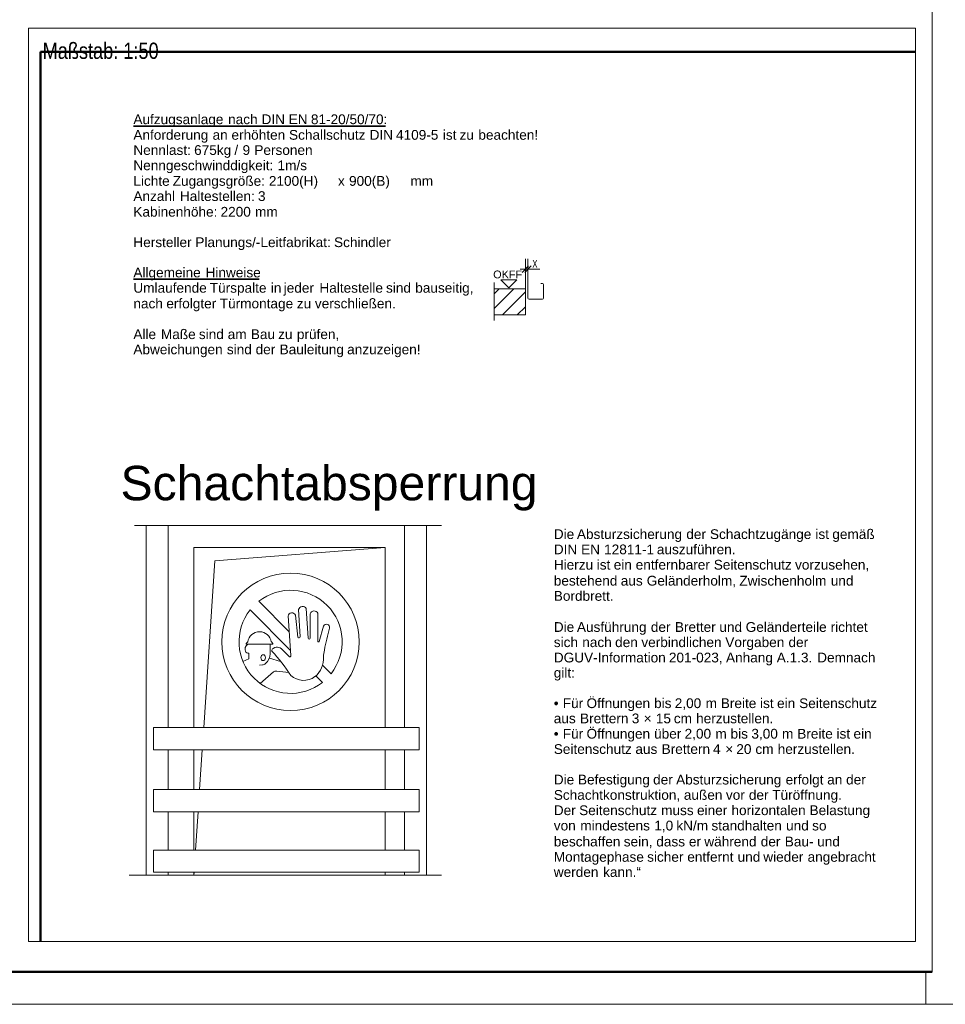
# Model space of a CAD drawing. Extents: x 244 to 994, y 7 to 427.
# Tile 25 of 35: x 665 to 807, y 7 to 158. Entities that reach past the tile are written whole.
import ezdxf
from ezdxf.lldxf.tags import DXFTag

# ---------------------------------------------------------------- set-up
doc = ezdxf.new("R2010")
doc.units = 0
doc.linetypes.add('AUSGEZOGEN', pattern=[0])
doc.layers.get('0').update_dxf_attribs({"lineweight": 5})
doc.layers.get('Defpoints').update_dxf_attribs({"lineweight": 25})
doc.layers.add('_3d_View_', color=7, linetype='Continuous')
for name, color, linetype, lineweight in [('E_Legende', 7, 'Continuous', 13), ('G-ANNO-TTLB', 7, 'Continuous', 13), ('iwb_Kopf', 7, 'Continuous', 35), ('iwb_Plankopf Rahmen', 7, 'Continuous', 35), ('iwb_Rahmen', 7, 'Continuous', 50), ('LD_TMP', 7, 'Continuous', 25)]:
    doc.layers.add(name, color=color, linetype=linetype, lineweight=lineweight)
doc.layers.add('X_Geometrie', color=3, linetype='Continuous', lineweight=50, true_color=0x00ff00, plot=False)
doc.styles.add('Arial', font='arial.ttf')
doc.styles.get("Standard").update_dxf_attribs({"font": 'arial.ttf'})
tags = doc.linetypes.add('DASHED', pattern=[0.75, 0.5, -0.25]).pattern_tags.tags
tags[6:7] = [DXFTag(74, 4), DXFTag(75, 0), DXFTag(340, '0'), DXFTag(46, 1.0), DXFTag(50, 0.0), DXFTag(44, 0.0), DXFTag(45, 0.0)]
tags[4:5] = [DXFTag(74, 4), DXFTag(75, 0), DXFTag(340, '0'), DXFTag(46, 1.0), DXFTag(50, 0.0), DXFTag(44, 0.0), DXFTag(45, 0.0)]
tags = doc.linetypes.add('DOT_CENTER', pattern=[2, 1.25, -0.25, 0.25, -0.25]).pattern_tags.tags
tags[10:11] = [DXFTag(74, 4), DXFTag(75, 0), DXFTag(340, '0'), DXFTag(46, 1.0), DXFTag(50, 0.0), DXFTag(44, 0.0), DXFTag(45, 0.0)]
tags[8:9] = [DXFTag(74, 4), DXFTag(75, 0), DXFTag(340, '0'), DXFTag(46, 1.0), DXFTag(50, 0.0), DXFTag(44, 0.0), DXFTag(45, 0.0)]
tags[6:7] = [DXFTag(74, 4), DXFTag(75, 0), DXFTag(340, '0'), DXFTag(46, 1.0), DXFTag(50, 0.0), DXFTag(44, 0.0), DXFTag(45, 0.0)]
tags[4:5] = [DXFTag(74, 4), DXFTag(75, 0), DXFTag(340, '0'), DXFTag(46, 1.0), DXFTag(50, 0.0), DXFTag(44, 0.0), DXFTag(45, 0.0)]

# ---------------------------------------------------------------- blocks, each defined once
blk = doc.blocks.new('Einzeiliger Text-A05LE0FFBH', base_point=(737.45, 118.57))
at = {"color": 0, "lineweight": -2, "insert": (737.45, 119.77), "char_height": 1.2, "attachment_point": 1}
blk.add_mtext('{\\fArial Unicode MS;OKFF}', dxfattribs=at)
blk = doc.blocks.new('Kreis-A05LE0FHBH', base_point=(745.05, 117.6))
at = {"color": 0, "lineweight": -2}
blk.add_ellipse((745.05, 117.6), major_axis=(0.16, 0), ratio=1, start_param=0, end_param=1.570796, dxfattribs=at)
blk = doc.blocks.new('Kreis-A05LE0FJBH', base_point=(745.05, 115.36))
at = {"color": 0, "lineweight": -2}
blk.add_ellipse((745.05, 115.52), major_axis=(0, -0.16), ratio=1, start_param=0, end_param=1.570796, dxfattribs=at)
blk = doc.blocks.new('AutoCAD-Punkt-A05LE0FLBH', base_point=(681.42, 26.68))
at = {"color": 7, "linetype": 'ByBlock', "lineweight": -2, "ltscale": 0.25, "true_color": 0xffffff}
blk.add_line((681.42, 26.68), (681.42, 26.68), dxfattribs=at)
blk = doc.blocks.new('AutoCAD-Punkt-A05LE0FNBH', base_point=(723.79, 30.54))
at = {"color": 7, "linetype": 'ByBlock', "lineweight": -2, "ltscale": 0.25, "true_color": 0xffffff}
blk.add_line((723.79, 30.54), (723.79, 30.54), dxfattribs=at)
blk = doc.blocks.new('Einzeiliger Text-A05LE0FPBH', base_point=(680.08, 84.4))
at = {"color": 0, "lineweight": -2, "insert": (680.08, 89.7), "char_height": 5.3, "attachment_point": 1}
blk.add_mtext('{\\fArial;Schachtabsperrung}', dxfattribs=at)
blk = doc.blocks.new('Polygon-A05LE0FRBH', base_point=(667.78, 16.48))
at = {"color": 0, "linetype": 'ByBlock', "lineweight": -2, "ltscale": 0.5}
for p, q in [((667.78, 16.48), (667.78, 153.46)), ((667.78, 153.46), (802.44, 153.46))]:
    blk.add_line(p, q, dxfattribs=at)
blk = doc.blocks.new('MText-A05LE0FTBH', base_point=(743.47, 120.2))
at = {"color": 0, "linetype": 'ByBlock', "lineweight": -2, "ltscale": 0.13, "insert": (743.47, 121.4), "char_height": 1.2, "attachment_point": 1}
blk.add_mtext('{\\W0.72;\\fArial;X}', dxfattribs=at)
blk = doc.blocks.new('MText-A05LE0FVBH', base_point=(682.06, 106.88))
at = {"linetype": 'ByBlock', "lineweight": 35, "ltscale": 0.0455}
for p, q in [((682.06, 142.01), (695.84, 142.01)), ((695.84, 142.01), (696.64, 142.01)), ((696.64, 142.01), (700.9, 142.01)), ((700.9, 142.01), (701.79, 142.01)), ((701.79, 142.01), (705.06, 142.01)), ((705.06, 142.01), (705.97, 142.01)), ((705.97, 142.01), (708.55, 142.01)), ((708.55, 142.01), (709.39, 142.01)), ((709.39, 142.01), (720.88, 142.01))]:
    blk.add_line(p, q, dxfattribs=at)
at = {"color": 0, "linetype": 'ByBlock', "lineweight": 35, "ltscale": 0.0455}
for p, q in [((682.06, 118.42), (692.34, 118.42)), ((692.34, 118.42), (693.17, 118.42)), ((693.17, 118.42), (701.42, 118.42))]:
    blk.add_line(p, q, dxfattribs=at)
at = {"linetype": 'ByBlock', "lineweight": 35, "ltscale": 0.0455, "char_height": 1.5, "attachment_point": 1}
for s, insert in [('{\\f@Arial Unicode MS;Aufzugsanlage}', (682.06, 143.81)), ('{\\f@Arial Unicode MS;nach}', (696.64, 143.81)), ('{\\f@Arial Unicode MS;DIN}', (701.79, 143.81)), ('{\\f@Arial Unicode MS;EN}', (705.97, 143.81)), ('{\\f@Arial Unicode MS;81-20/50/70:}', (709.39, 143.81)), ('{\\f@Arial Unicode MS;Anforderung}', (682.06, 141.41)), ('{\\f@Arial Unicode MS;an}', (694.25, 141.41)), ('{\\f@Arial Unicode MS;erhöhten}', (697.16, 141.41)), ('{\\f@Arial Unicode MS;Schallschutz}', (706.02, 141.41)), ('{\\f@Arial Unicode MS;DIN}', (718.43, 141.41)), ('{\\f@Arial Unicode MS;4109-5}', (722.49, 141.41)), ('{\\f@Arial Unicode MS;ist}', (729.7, 141.41)), ('{\\f@Arial Unicode MS;zu}', (732.27, 141.41)), ('{\\f@Arial Unicode MS;beachten!}', (735.17, 141.41)), ('{\\f@Arial Unicode MS;Nennlast:}', (682.06, 139.07)), ('{\\f@Arial Unicode MS;675kg}', (691.41, 139.07)), ('{\\f@Arial Unicode MS;/}', (697.61, 139.07)), ('{\\f@Arial Unicode MS;9}', (698.87, 139.07)), ('{\\f@Arial Unicode MS;Personen}', (700.68, 139.07)), ('{\\f@Arial Unicode MS;Nenngeschwinddigkeit:}', (682.06, 136.72)), ('{\\f@Arial Unicode MS;1m/s}', (704.25, 136.72)), ('{\\f@Arial Unicode MS;Lichte}', (682.06, 134.32)), ('{\\f@Arial Unicode MS;Zugangsgröße:}', (688.11, 134.32)), ('{\\f@Arial Unicode MS;2100(H)}', (702.92, 134.32)), ('{\\f@Arial Unicode MS;x}', (713.55, 134.32)), ('{\\f@Arial Unicode MS;900(B)}', (715.26, 134.32)), ('{\\f@Arial Unicode MS;mm}', (724.71, 134.32)), ('{\\f@Arial Unicode MS;Anzahl}', (682.06, 131.98)), ('{\\f@Arial Unicode MS;Haltestellen:}', (689.22, 131.98)), ('{\\f@Arial Unicode MS;3}', (701.24, 131.98)), ('{\\f@Arial Unicode MS;Kabinenhöhe:}', (682.06, 129.57)), ('{\\f@Arial Unicode MS;2200}', (695.48, 129.57)), ('{\\f@Arial Unicode MS;mm}', (700.79, 129.57)), ('{\\f@Arial Unicode MS;Hersteller}', (682.06, 124.88)), ('{\\f@Arial Unicode MS;Planungs/-Leitfabrikat:}', (691.6, 124.88)), ('{\\f@Arial Unicode MS;Schindler}', (712.95, 124.88))]:
    blk.add_mtext(s, dxfattribs=dict(at, insert=insert))
at = {"color": 0, "linetype": 'ByBlock', "lineweight": 35, "ltscale": 0.0455, "char_height": 1.5, "attachment_point": 1}
for s, insert in [('{\\f@Arial Unicode MS;Allgemeine}', (682.06, 120.22)), ('{\\f@Arial Unicode MS;Hinweise}', (693.17, 120.22)), ('{\\f@Arial Unicode MS;Umlaufende}', (682.06, 117.86)), ('{\\f@Arial Unicode MS;Türspalte}', (693.82, 117.86)), ('{\\f@Arial Unicode MS;in}', (703.22, 117.86)), ('{\\f@Arial Unicode MS;jeder}', (705.2, 117.86)), ('{\\f@Arial Unicode MS;Haltestelle}', (710.7, 117.86)), ('{\\f@Arial Unicode MS;sind}', (720.95, 117.86)), ('{\\f@Arial Unicode MS;bauseitig,}', (725.45, 117.86)), ('{\\f@Arial Unicode MS;nach}', (682.06, 115.45)), ('{\\f@Arial Unicode MS;erfolgter}', (687.13, 115.45)), ('{\\f@Arial Unicode MS;Türmontage}', (695.36, 115.45)), ('{\\f@Arial Unicode MS;verschließen.}', (710, 115.45)), ('{\\f@Arial Unicode MS;zu}', (707.22, 115.45)), ('{\\f@Arial Unicode MS;\xa0}', (682.06, 113.12))]:
    blk.add_mtext(s, dxfattribs=dict(at, insert=insert))
at = {"color": 3, "linetype": 'ByBlock', "lineweight": 35, "ltscale": 0.0455, "true_color": 0x00ff00, "char_height": 1.5, "attachment_point": 1}
for s, insert in [('{\\f@Arial Unicode MS;Alle}', (682.06, 110.72)), ('{\\f@Arial Unicode MS;Maße}', (686.3, 110.72)), ('{\\f@Arial Unicode MS;sind}', (692.14, 110.72)), ('{\\f@Arial Unicode MS;Bau}', (700.14, 110.72)), ('{\\f@Arial Unicode MS;prüfen,}', (707.23, 110.72)), ('{\\f@Arial Unicode MS;am}', (696.58, 110.72)), ('{\\f@Arial Unicode MS;zu}', (704.34, 110.72)), ('{\\f@Arial Unicode MS;Abweichungen}', (682.06, 108.38)), ('{\\f@Arial Unicode MS;sind}', (696.45, 108.38)), ('{\\f@Arial Unicode MS;der}', (700.88, 108.38)), ('{\\f@Arial Unicode MS;Bauleitung}', (704.57, 108.38)), ('{\\f@Arial Unicode MS;anzuzeigen!}', (714.97, 108.38))]:
    blk.add_mtext(s, dxfattribs=dict(at, insert=insert))
blk = doc.blocks.new('AutoCAD-Punkt-A05LE0FXBH', base_point=(685.16, 49.41))
at = {"color": 7, "linetype": 'ByBlock', "lineweight": -2, "ltscale": 0.25, "true_color": 0xffffff}
blk.add_line((685.16, 49.41), (685.16, 49.41), dxfattribs=at)
blk = doc.blocks.new('MText-A05LE0FZBH', base_point=(746.78, 26.41))
at = {"color": 7, "linetype": 'ByBlock', "lineweight": 35, "ltscale": 0.0455, "true_color": 0xffffff, "attachment_point": 1}
for s, insert, char_height in [('{\\fArial;Die}', (746.78, 79.94), 1.5), ('{\\fArial;Absturzsicherung}', (750.34, 79.94), 1.5), ('{\\fArial;der}', (767.18, 79.94), 1.5), ('{\\fArial;Schachtzugänge}', (770.82, 79.94), 1.5), ('{\\fArial;ist}', (787.05, 79.94), 1.5), ('{\\fArial;gemäß}', (789.66, 79.94), 1.5), ('{\\fArial;DIN}', (746.78, 77.59), 1.5), ('{\\fArial;EN}', (750.98, 77.59), 1.5), ('{\\fArial;12811-1}', (754.53, 77.59), 1.5), ('{\\fArial;auszuführen.}', (762.65, 77.59), 1.5), ('{\\fArial;Hierzu}', (746.78, 75.23), 1.5008), ('{\\fArial;ist}', (753.39, 75.23), 1.5008), ('{\\fArial;ein}', (756.01, 75.23), 1.5008), ('{\\fArial;entfernbarer}', (759.39, 75.23), 1.5008), ('{\\fArial;Seitenschutz}', (771.41, 75.23), 1.5008), ('{\\fArial;vorzusehen,}', (783.92, 75.23), 1.5008), ('{\\fArial;bestehend}', (746.78, 72.77), 1.5008), ('{\\fArial;Geländerholm,}', (761.09, 72.77), 1.5008), ('{\\fArial;Zwischenholm}', (775.35, 72.77), 1.5008), ('{\\fArial;und}', (789.42, 72.77), 1.5008), ('{\\fArial;aus}', (757.09, 72.77), 1.5008), ('{\\fArial;Bordbrett.}', (746.78, 70.43), 1.5008), ('{\\fArial;Die}', (746.78, 65.64), 1.5008), ('{\\fArial;Ausführung}', (750.34, 65.64), 1.5008), ('{\\fArial;der}', (761.72, 65.64), 1.5008), ('{\\fArial;Bretter}', (765.42, 65.64), 1.5008), ('{\\fArial;und}', (772.27, 65.64), 1.5008), ('{\\fArial;Geländerteile}', (776.32, 65.64), 1.5008), ('{\\fArial;richtet}', (789.4, 65.64), 1.5008), ('{\\fArial;sich}', (746.78, 63.3), 1.5008), ('{\\fArial;nach}', (751.16, 63.3), 1.5008), ('{\\fArial;den}', (756.22, 63.3), 1.5008), ('{\\fArial;verbindlichen}', (760.26, 63.3), 1.5008), ('{\\fArial;Vorgaben}', (773.18, 63.3), 1.5008), ('{\\fArial;der}', (782.91, 63.3), 1.5008), ('{\\fArial;DGUV-Information}', (746.78, 60.94), 1.5008), ('{\\fArial;201-023,}', (764.5, 60.94), 1.5008), ('{\\fArial;Anhang}', (773.29, 60.94), 1.5008), ('{\\fArial;A.1.3.}', (781.1, 60.94), 1.5008), ('{\\fArial;Demnach}', (787.33, 60.94), 1.5008), ('{\\fArial;gilt:}', (746.78, 58.6), 1.5008), ('{\\fArial;•}', (746.78, 53.91), 1.5008), ('{\\fArial;Für}', (748.16, 53.91), 1.5008), ('{\\fArial;Öffnungen}', (751.82, 53.91), 1.5008), ('{\\fArial;bis}', (762.22, 53.91), 1.5008), ('{\\fArial;2,00}', (765.4, 53.91), 1.5008), ('{\\fArial;m}', (770.15, 53.91), 1.5008), ('{\\fArial;Breite}', (772.49, 53.91), 1.5008), ('{\\fArial;ist}', (778.53, 53.91), 1.5008), ('{\\fArial;ein}', (781.15, 53.91), 1.5008), ('{\\fArial;Seitenschutz}', (784.55, 53.91), 1.5008), ('{\\fArial;Brettern}', (750.82, 51.57), 1.5008), ('{\\fArial;3}', (758.79, 51.57), 1.5008), ('{\\fArial;15}', (762.49, 51.57), 1.5008), ('{\\fArial;herzustellen.}', (768.69, 51.57), 1.5008), ('{\\fArial;aus}', (746.78, 51.57), 1.5008), ('{\\fArial;×}', (760.62, 51.57), 1.5008), ('{\\fArial;cm}', (765.26, 51.57), 1.5008), ('{\\fArial;•}', (746.78, 49.21), 1.5008), ('{\\fArial;Für}', (748.16, 49.21), 1.5008), ('{\\fArial;Öffnungen}', (751.82, 49.21), 1.5008), ('{\\fArial;über}', (762.22, 49.21), 1.5008), ('{\\fArial;2,00}', (766.92, 49.21), 1.5008), ('{\\fArial;m}', (771.66, 49.21), 1.5008), ('{\\fArial;bis}', (773.99, 49.21), 1.5008), ('{\\fArial;3,00}', (777.2, 49.21), 1.5008), ('{\\fArial;m}', (781.91, 49.21), 1.5008), ('{\\fArial;Breite}', (784.26, 49.21), 1.5008), ('{\\fArial;ist}', (790.3, 49.21), 1.5008), ('{\\fArial;ein}', (792.92, 49.21), 1.5008), ('{\\fArial;Seitenschutz}', (746.78, 46.85), 1.5008), ('{\\fArial;aus}', (759.34, 46.85), 1.5008), ('{\\fArial;Brettern}', (763.38, 46.85), 1.5008), ('{\\fArial;4}', (771.29, 46.85), 1.5008), ('{\\fArial;×}', (773.18, 46.85), 1.5008), ('{\\fArial;20}', (774.88, 46.85), 1.5008), ('{\\fArial;cm}', (777.82, 46.85), 1.5008), ('{\\fArial;herzustellen.}', (781.25, 46.85), 1.5008), ('{\\fArial;Die}', (746.78, 42.15), 1.5008), ('{\\fArial;Befestigung}', (750.5, 42.15), 1.5008), ('{\\fArial;der}', (762.07, 42.15), 1.5008), ('{\\fArial;Absturzsicherung}', (765.61, 42.15), 1.5008), ('{\\fArial;erfolgt}', (782.47, 42.15), 1.5008), ('{\\fArial;an}', (788.87, 42.15), 1.5008), ('{\\fArial;der}', (791.78, 42.15), 1.5008), ('{\\fArial;Schachtkonstruktion,}', (746.78, 39.79), 1.5008), ('{\\fArial;außen}', (766.8, 39.79), 1.5008), ('{\\fArial;vor}', (773.28, 39.79), 1.5008), ('{\\fArial;der}', (776.81, 39.79), 1.5008), ('{\\fArial;Türöffnung.}', (780.41, 39.79), 1.5008), ('{\\fArial;Der}', (746.78, 37.43), 1.5008), ('{\\fArial;Seitenschutz}', (750.68, 37.43), 1.5008), ('{\\fArial;muss}', (763.3, 37.43), 1.5008), ('{\\fArial;einer}', (768.83, 37.43), 1.5008), ('{\\fArial;horizontalen}', (774.13, 37.43), 1.5008), ('{\\fArial;Belastung}', (786.15, 37.43), 1.5008), ('{\\fArial;mindestens}', (750.86, 35.07), 1.5008), ('{\\fArial;1,0}', (762.25, 35.07), 1.5008), ('{\\fArial;kN/m}', (765.65, 35.07), 1.5008), ('{\\fArial;standhalten}', (771.05, 35.07), 1.5008), ('{\\fArial;und}', (782.54, 35.07), 1.5008), ('{\\fArial;von}', (746.78, 35.07), 1.5008), ('{\\fArial;so}', (786.55, 35.07), 1.5008), ('{\\fArial;beschaffen}', (746.78, 32.61), 1.5008), ('{\\fArial;sein,}', (757.55, 32.61), 1.5008), ('{\\fArial;dass}', (762.56, 32.61), 1.5008), ('{\\fArial;er}', (767.58, 32.61), 1.5008), ('{\\fArial;während}', (769.95, 32.61), 1.5008), ('{\\fArial;der}', (778.64, 32.61), 1.5008), ('{\\fArial;Bau-}', (782.34, 32.61), 1.5008), ('{\\fArial;und}', (787.33, 32.61), 1.5008), ('{\\fArial;Montagephase}', (746.78, 30.25), 1.5008), ('{\\fArial;sicher}', (761.15, 30.25), 1.5008), ('{\\fArial;entfernt}', (767.33, 30.25), 1.5008), ('{\\fArial;und}', (775.08, 30.25), 1.5008), ('{\\fArial;wieder}', (779.03, 30.25), 1.5008), ('{\\fArial;angebracht}', (785.85, 30.25), 1.5008), ('{\\fArial;werden}', (746.78, 27.92), 1.5008), ('{\\fArial;kann.“}', (754.37, 27.92), 1.5008)]:
    blk.add_mtext(s, dxfattribs=dict(at, insert=insert, char_height=char_height))
blk = doc.blocks.new('Kreis-A05LE0G1BH', base_point=(711.33, 60.31))
at = {"color": 0, "linetype": 'ByBlock', "lineweight": -2, "ltscale": 0.13}
blk.add_ellipse((716.73, 60.11), major_axis=(-5.26, 1.23), ratio=1, start_param=0, end_param=0.191973, dxfattribs=at)
blk = doc.blocks.new('Kreis-A05LE0G3BH', base_point=(704.66, 60.35))
at = {"color": 0, "linetype": 'ByBlock', "lineweight": -2, "ltscale": 0.13}
blk.add_ellipse((694.18, 49.52), major_axis=(11.85, 10.83), ratio=1, start_param=0, end_param=0.118795, dxfattribs=at)
blk = doc.blocks.new('Kreis-A05LE0G5BH', base_point=(703.83, 61.68))
at = {"color": 0, "linetype": 'ByBlock', "lineweight": -2, "ltscale": 0.13}
blk.add_ellipse((704.13, 60.54), major_axis=(0.53, 1.14), ratio=1, start_param=0, end_param=0.678237, dxfattribs=at)
blk = doc.blocks.new('Kreis-A05LE0G7BH', base_point=(698.32, 54.67))
at = {"color": 0, "linetype": 'ByBlock', "lineweight": -2, "ltscale": 0.13}
blk.add_ellipse((706.26, 62.61), major_axis=(-6.24, 4.91), ratio=1, start_param=0, end_param=2.902931, dxfattribs=at)
blk = doc.blocks.new('Kreis-A05LE0G9BH', base_point=(710.02, 57.25))
at = {"color": 0, "linetype": 'ByBlock', "lineweight": -2, "ltscale": 0.13}
blk.add_ellipse((707.61, 60.09), major_axis=(2.41, -2.84), ratio=1, start_param=0, end_param=0.927352, dxfattribs=at)
blk = doc.blocks.new('Kreis-A05LE0GBBH', base_point=(702.4, 59.27))
at = {"color": 0, "linetype": 'ByBlock', "lineweight": -2, "ltscale": 0.13}
blk.add_ellipse((701.14, 60.81), major_axis=(1.26, -1.54), ratio=1, start_param=0, end_param=0.864588, dxfattribs=at)
blk = doc.blocks.new('Kreis-A05LE0GDBH', base_point=(711.31, 64.72))
at = {"color": 0, "linetype": 'ByBlock', "lineweight": -2, "ltscale": 0.13}
blk.add_ellipse((711.77, 64.81), major_axis=(0.501, -0.096), ratio=1, start_param=0, end_param=2.865938, dxfattribs=at)
blk = doc.blocks.new('Kreis-A05LE0GFBH', base_point=(706.29, 56.68))
at = {"color": 0, "linetype": 'ByBlock', "lineweight": -2, "ltscale": 0.13}
blk.add_ellipse((708.26, 59.66), major_axis=(-1.97, -2.24), ratio=1, start_param=0, end_param=1.352072, dxfattribs=at)
blk = doc.blocks.new('Kreis-A05LE0GHBH', base_point=(706.03, 60.3))
at = {"color": 0, "linetype": 'ByBlock', "lineweight": -2, "ltscale": 0.13}
blk.add_ellipse((706.14, 60.46), major_axis=(-0.112, -0.106), ratio=1, start_param=0, end_param=2.58208, dxfattribs=at)
blk = doc.blocks.new('Kreis-A05LE0GJBH', base_point=(699.24, 61.13))
at = {"color": 0, "linetype": 'ByBlock', "lineweight": -2, "ltscale": 0.13}
blk.add_ellipse((700.24, 61.44), major_axis=(-0.584, 0.803), ratio=1, start_param=0, end_param=1.267567, dxfattribs=at)
blk = doc.blocks.new('Kreis-A05LE0GLBH', base_point=(705.86, 66.59))
at = {"color": 0, "linetype": 'ByBlock', "lineweight": -2, "ltscale": 0.13}
blk.add_ellipse((706.48, 66.43), major_axis=(0.561, 0.298), ratio=1, start_param=0, end_param=2.412107, dxfattribs=at)
blk = doc.blocks.new('Ellipse-A05LE0GNBH', base_point=(701.69, 59.72))
at = {"color": 0, "linetype": 'ByBlock', "lineweight": -2, "ltscale": 0.13}
blk.add_ellipse((702.04, 60.17), major_axis=(0.008, 0.45), ratio=0.77315, dxfattribs=at)
blk = doc.blocks.new('Kreis-A05LE0GPBH', base_point=(708.96, 63.04))
at = {"color": 0, "linetype": 'ByBlock', "lineweight": -2, "ltscale": 0.13}
blk.add_ellipse((709.12, 63.2), major_axis=(-0.163, -0.034), ratio=1, start_param=0, end_param=2.733146, dxfattribs=at)
blk = doc.blocks.new('Kreis-A05LE0GRBH', base_point=(707.37, 63.24))
at = {"color": 0, "linetype": 'ByBlock', "lineweight": -2, "ltscale": 0.13}
blk.add_ellipse((707.52, 63.44), major_axis=(-0.154, -0.139), ratio=1, start_param=0, end_param=2.188334, dxfattribs=at)
blk = doc.blocks.new('Kreis-A05LE0GTBH', base_point=(701.93, 59.05))
at = {"color": 0, "linetype": 'ByBlock', "lineweight": -2, "ltscale": 0.13}
blk.add_ellipse((701.84, 59.86), major_axis=(0.09, -0.804), ratio=1, start_param=0, end_param=0.644652, dxfattribs=at)
blk = doc.blocks.new('Kreis-A05LE0GVBH', base_point=(710.45, 62.58))
at = {"color": 0, "linetype": 'ByBlock', "lineweight": -2, "ltscale": 0.13}
blk.add_ellipse((710.57, 62.7), major_axis=(-0.116, 0.018), ratio=1, start_param=0, end_param=2.73188, dxfattribs=at)
blk = doc.blocks.new('Kreis-A05LE0GXBH', base_point=(703.36, 61.18))
at = {"color": 0, "linetype": 'ByBlock', "lineweight": -2, "ltscale": 0.13}
blk.add_ellipse((703.76, 61.24), major_axis=(-0.19, 0.351), ratio=1, start_param=0, end_param=1.224044, dxfattribs=at)
blk = doc.blocks.new('Kreis-A05LE0GZBH', base_point=(695.68, 52.02))
at = {"color": 0, "linetype": 'ByBlock', "lineweight": -2, "ltscale": 0.13}
blk.add_circle((706.26, 62.61), 10.58, dxfattribs=at)
blk = doc.blocks.new('Kreis-A05LE0H1BH', base_point=(707.5, 67.57))
at = {"color": 0, "linetype": 'ByBlock', "lineweight": -2, "ltscale": 0.13}
blk.add_ellipse((708.13, 67.41), major_axis=(0.555, 0.342), ratio=1, start_param=0, end_param=2.32854, dxfattribs=at)
blk = doc.blocks.new('Kreis-A05LE0H3BH', base_point=(711.46, 61.34))
at = {"color": 0, "linetype": 'ByBlock', "lineweight": -2, "ltscale": 0.13}
blk.add_ellipse((753.66, 53.03), major_axis=(-41.39, 11.69), ratio=1, start_param=0, end_param=0.080779, dxfattribs=at)
blk = doc.blocks.new('Kreis-A05LE0H5BH', base_point=(709.28, 66.94))
at = {"color": 0, "linetype": 'ByBlock', "lineweight": -2, "ltscale": 0.13}
blk.add_ellipse((709.88, 66.72), major_axis=(0.576, 0.28), ratio=1, start_param=0, end_param=2.343236, dxfattribs=at)
blk = doc.blocks.new('Kreis-A05LE0H7BH', base_point=(705.86, 60.49))
at = {"color": 0, "linetype": 'ByBlock', "lineweight": -2, "ltscale": 0.13}
blk.add_ellipse((552.21, 52.83), major_axis=(154.08, 7.66), ratio=1, start_param=0, end_param=0.039623, dxfattribs=at)
blk = doc.blocks.new('Kreis-A05LE0H9BH', base_point=(701.36, 57.7))
at = {"color": 0, "linetype": 'ByBlock', "lineweight": -2, "ltscale": 0.13}
blk.add_ellipse((706.26, 62.61), major_axis=(6.24, -4.91), ratio=1, start_param=0, end_param=2.902931, dxfattribs=at)
blk = doc.blocks.new('Kreis-A05LE0HBBH', base_point=(699.67, 62.61))
at = {"color": 0, "linetype": 'ByBlock', "lineweight": -2, "ltscale": 0.13}
blk.add_ellipse((701.48, 62.34), major_axis=(1.81, 0.27), ratio=1, start_param=0, end_param=2.845722, dxfattribs=at)
blk = doc.blocks.new('Kreis-A05LE0HDBH', base_point=(699.3, 60.85))
at = {"color": 0, "linetype": 'ByBlock', "lineweight": -2, "ltscale": 0.13}
blk.add_ellipse((699.76, 61.37), major_axis=(-0.459, -0.243), ratio=1, start_param=0, end_param=1.195627, dxfattribs=at)
blk = doc.blocks.new('Kreis-A05LE0HFBH', base_point=(703.62, 57.97))
at = {"color": 0, "linetype": 'ByBlock', "lineweight": -2, "ltscale": 0.13}
blk.add_ellipse((704.03, 57.46), major_axis=(0.097, 0.643), ratio=1, start_param=0, end_param=0.830388, dxfattribs=at)
blk = doc.blocks.new('Kreis-A05LE0HHBH', base_point=(703.37, 57.43))
at = {"color": 0, "linetype": 'ByBlock', "lineweight": -2, "ltscale": 0.13}
blk.add_ellipse((681.82, 41.41), major_axis=(24.47, 16.02), ratio=1, start_param=0, end_param=0.162916, dxfattribs=at)
blk = doc.blocks.new('Kreis-A05LE0HJBH', base_point=(742.81, 115.36))
at = {"color": 0, "lineweight": -2}
blk.add_ellipse((742.97, 115.52), major_axis=(-0.16, 0), ratio=1, start_param=0, end_param=1.570796, dxfattribs=at)
blk = doc.blocks.new('3D-Ansicht-Rahmen-A05LE0HLBH', base_point=(665.93, 16.48))
at = {"color": 0, "linetype": 'ByBlock', "lineweight": -2, "ltscale": 0.13}
for p, q in [((665.93, 16.48), (665.93, 157.07)), ((665.93, 157.07), (802.44, 157.07)), ((802.44, 157.07), (802.44, 16.48)), ((802.44, 16.48), (665.93, 16.48))]:
    blk.add_line(p, q, dxfattribs=at)

msp = doc.modelspace()

# ---------------------------------------------------------------- linework, layer by layer
at = {"color": 1, "linetype": 'Continuous', "ltscale": 0.13, "true_color": 0xff0000}
for p, q in [((742.41, 121.6), (742.41, 119.98)), ((742.81, 121.6), (742.81, 119.98)), ((741.6, 119.98), (744.62, 119.98)), ((741.91, 119.48), (742.91, 120.48)), ((742.31, 119.48), (743.31, 120.48)), ((742.41, 119.98), (742.41, 116.96))]:
    msp.add_line(p, q, dxfattribs=at)
at = {"linetype": 'Continuous', "ltscale": 0.13}
for p, q in [((742.81, 119.98), (742.81, 115.52)), ((737.61, 116.96), (742.41, 116.96)), ((742.41, 116.96), (742.41, 112.96)), ((742.81, 116.96), (742.81, 115.52)), ((744.81, 117.76), (745.05, 117.76)), ((745.21, 117.6), (745.21, 115.52)), ((742.97, 115.36), (745.05, 115.36)), ((742.41, 112.96), (737.61, 112.96)), ((684.02, 26.68), (684.02, 80.54)), ((727.2, 26.68), (727.2, 80.54)), ((691.39, 77.14), (720.84, 77.14)), ((691.39, 49.41), (691.39, 77.14)), ((694.58, 75.09), (720.84, 77.14)), ((720.84, 77.14), (720.84, 49.41)), ((692.89, 49.41), (694.58, 75.09)), ((685.16, 49.41), (685.16, 46)), ((685.16, 49.41), (687.43, 49.41)), ((687.43, 49.41), (723.79, 49.41)), ((723.79, 49.41), (726.07, 49.41)), ((726.07, 46), (726.07, 49.41)), ((726.07, 46), (685.16, 46)), ((691.39, 39.86), (691.39, 46)), ((692.26, 39.86), (692.66, 46)), ((720.84, 46), (720.84, 39.86)), ((685.16, 39.86), (685.16, 36.45)), ((685.16, 39.86), (687.43, 39.86)), ((687.43, 39.86), (723.79, 39.86)), ((723.79, 39.86), (726.07, 39.86)), ((726.07, 36.45), (726.07, 39.86)), ((726.07, 36.45), (685.16, 36.45)), ((691.39, 30.54), (691.39, 36.45)), ((691.64, 30.54), (692.03, 36.45)), ((720.84, 36.45), (720.84, 30.54)), ((685.16, 27.14), (685.16, 30.54)), ((685.16, 30.54), (687.43, 30.54)), ((687.43, 30.54), (723.79, 30.54)), ((723.79, 30.54), (726.07, 30.54)), ((726.07, 30.54), (726.07, 27.14)), ((681.42, 26.68), (684.02, 26.68)), ((684.02, 26.68), (687.43, 26.68)), ((687.43, 27.14), (685.16, 27.14)), ((723.79, 27.14), (687.43, 27.14)), ((687.43, 26.68), (697.2, 26.68)), ((691.39, 26.68), (691.42, 27.14)), ((691.39, 26.68), (691.39, 27.14)), ((697.2, 26.68), (723.79, 26.68)), ((720.84, 27.14), (720.84, 26.68)), ((726.07, 27.14), (723.79, 27.14)), ((723.79, 26.68), (727.2, 26.68)), ((727.2, 26.68), (729.48, 26.68))]:
    msp.add_line(p, q, dxfattribs=at)
at = {"ltscale": 0.13}
for p, q in [((738.61, 118.36), (739.86, 117.11)), ((738.61, 118.36), (741.11, 118.36)), ((741.11, 118.36), (739.86, 117.11)), ((737.61, 116.2), (738.37, 116.96)), ((737.61, 113.94), (740.63, 116.96)), ((738.9, 112.96), (742.41, 116.48)), ((742.41, 114.21), (741.16, 112.96)), ((701.36, 68.85), (706.06, 64.14)), ((700.02, 67.51), (706.25, 61.29)), ((707.04, 66.73), (707.37, 63.31)), ((707.72, 63.4), (707.5, 67.57)), ((708.68, 67.75), (708.96, 63.17)), ((709.29, 63.17), (709.28, 66.94)), ((710.46, 67), (710.45, 62.72)), ((710.67, 62.64), (711.31, 65.04)), ((699.67, 62.61), (699.43, 62.36)), ((699.43, 62.36), (699.43, 62.25)), ((703.54, 62.25), (699.43, 62.25)), ((703.13, 62.25), (703.13, 60.77)), ((703.3, 62.61), (703.54, 62.36)), ((703.54, 62.36), (703.54, 62.25)), ((699.81, 60.85), (699.81, 60.01)), ((703.57, 61.59), (703.83, 61.76)), ((699.81, 60.01), (698.92, 59.59)), ((702.99, 60.07), (704.72, 59.6)), ((701.93, 59.05), (701.49, 59.01)), ((703.62, 57.97), (701.57, 56.21)), ((705.98, 57.89), (704.12, 58.11)), ((711.18, 59.03), (712.5, 57.7)), ((710.15, 57.38), (711.17, 56.36))]:
    msp.add_line(p, q, dxfattribs=at)
at = {"linetype": 'DOT_CENTER', "ltscale": 0.13}
for p, q in [((737.61, 117.91), (737.61, 112.09)), ((682.25, 80.54), (729.48, 80.54))]:
    msp.add_line(p, q, dxfattribs=at)
at = {"linetype": 'DASHED', "ltscale": 0.13}
for p, q in [((687.43, 49.41), (687.43, 80.54)), ((723.79, 80.54), (723.79, 49.41)), ((687.43, 46), (687.43, 39.86)), ((723.79, 46), (723.79, 39.86)), ((687.43, 36.45), (687.43, 30.54)), ((723.79, 36.45), (723.79, 30.54)), ((687.43, 27.14), (687.43, 26.68)), ((723.79, 27.14), (723.79, 26.68))]:
    msp.add_line(p, q, dxfattribs=at)
at = {"layer": 'G-ANNO-TTLB', "ltscale": 0.13}
msp.add_line((805.04, 421.38), (805.04, 11.8), dxfattribs=at)
at = {"layer": 'iwb_Plankopf Rahmen', "color": 8, "lineweight": 5, "ltscale": 0.13, "true_color": 0x808080}
msp.add_line((804.07, 6.8), (804.07, 11.8), dxfattribs=at)
at = {"layer": 'iwb_Rahmen', "ltscale": 0.5}
msp.add_line((254.07, 11.8), (805.04, 11.8), dxfattribs=at)
at = {"layer": 'iwb_Rahmen', "color": 8, "lineweight": 18, "ltscale": 0.18, "true_color": 0x808080}
msp.add_line((994.07, 6.8), (244.07, 6.8), dxfattribs=at)

# ---------------------------------------------------------------- block references
at = {"color": 1, "ltscale": 0.13, "true_color": 0xff0000}
msp.add_blockref('MText-A05LE0FTBH', (743.47, 120.2), dxfattribs=at)
at = {"ltscale": 0.13}
for name, p in [('Einzeiliger Text-A05LE0FFBH', (737.45, 118.57)), ('Kreis-A05LE0GZBH', (695.68, 52.02)), ('Kreis-A05LE0H9BH', (701.36, 57.7)), ('Kreis-A05LE0G7BH', (698.32, 54.67)), ('Kreis-A05LE0GLBH', (705.86, 66.59)), ('Kreis-A05LE0H1BH', (707.5, 67.57)), ('Kreis-A05LE0H5BH', (709.28, 66.94)), ('Kreis-A05LE0H7BH', (705.86, 60.49)), ('Kreis-A05LE0GDBH', (711.31, 64.72)), ('Kreis-A05LE0HBBH', (699.67, 62.61)), ('Kreis-A05LE0H3BH', (711.46, 61.34)), ('Kreis-A05LE0GJBH', (699.24, 61.13)), ('Kreis-A05LE0GRBH', (707.37, 63.24)), ('Kreis-A05LE0GPBH', (708.96, 63.04)), ('Kreis-A05LE0GVBH', (710.45, 62.58)), ('Kreis-A05LE0HDBH', (699.3, 60.85)), ('Kreis-A05LE0GBBH', (702.4, 59.27)), ('Kreis-A05LE0GXBH', (703.36, 61.18)), ('Kreis-A05LE0HHBH', (703.37, 57.43)), ('Kreis-A05LE0G5BH', (703.83, 61.68)), ('Kreis-A05LE0G3BH', (704.66, 60.35)), ('Kreis-A05LE0G1BH', (711.33, 60.31)), ('Ellipse-A05LE0GNBH', (701.69, 59.72)), ('Kreis-A05LE0GTBH', (701.93, 59.05)), ('Kreis-A05LE0GHBH', (706.03, 60.3)), ('Kreis-A05LE0G9BH', (710.02, 57.25)), ('Kreis-A05LE0HFBH', (703.62, 57.97)), ('Kreis-A05LE0GFBH', (706.29, 56.68))]:
    msp.add_blockref(name, p, dxfattribs=at)
at = {"linetype": 'Continuous', "ltscale": 0.13}
for name, p in [('Kreis-A05LE0FHBH', (745.05, 117.6)), ('Kreis-A05LE0HJBH', (742.81, 115.36)), ('Kreis-A05LE0FJBH', (745.05, 115.36))]:
    msp.add_blockref(name, p, dxfattribs=at)
at = {"layer": '_3d_View_', "color": 7, "linetype": 'Continuous', "lineweight": 13}
msp.add_blockref('3D-Ansicht-Rahmen-A05LE0HLBH', (665.93, 16.48), dxfattribs=at)
at = {"layer": 'Defpoints', "color": 0, "ltscale": 0.25}
for name, p in [('AutoCAD-Punkt-A05LE0FXBH', (685.16, 49.41)), ('AutoCAD-Punkt-A05LE0FNBH', (723.79, 30.54)), ('AutoCAD-Punkt-A05LE0FLBH', (681.42, 26.68))]:
    msp.add_blockref(name, p, dxfattribs=at)
at = {"layer": 'E_Legende', "color": 1, "linetype": 'ByBlock', "lineweight": -2, "ltscale": 0.0169, "true_color": 0xff0000}
for name, p in [('MText-A05LE0FVBH', (682.06, 106.88)), ('MText-A05LE0FZBH', (746.78, 26.41))]:
    msp.add_blockref(name, p, dxfattribs=at)
at = {"layer": 'LD_TMP', "ltscale": 0.25}
msp.add_blockref('Einzeiliger Text-A05LE0FPBH', (680.08, 84.4), dxfattribs=at)
at = {"layer": 'X_Geometrie', "ltscale": 0.5}
msp.add_blockref('Polygon-A05LE0FRBH', (667.78, 16.48), dxfattribs=at)

# ---------------------------------------------------------------- texts
at = {"layer": 'iwb_Kopf', "color": 7, "linetype": 'AUSGEZOGEN', "lineweight": 18, "ltscale": 0.18, "true_color": 0xffffff, "style": 'Arial', "width": 0.8}
msp.add_text('Maßstab: 1:50', height=2.5, dxfattribs=at).set_placement((668.09, 152.36))

doc.saveas('drawing.dxf')
